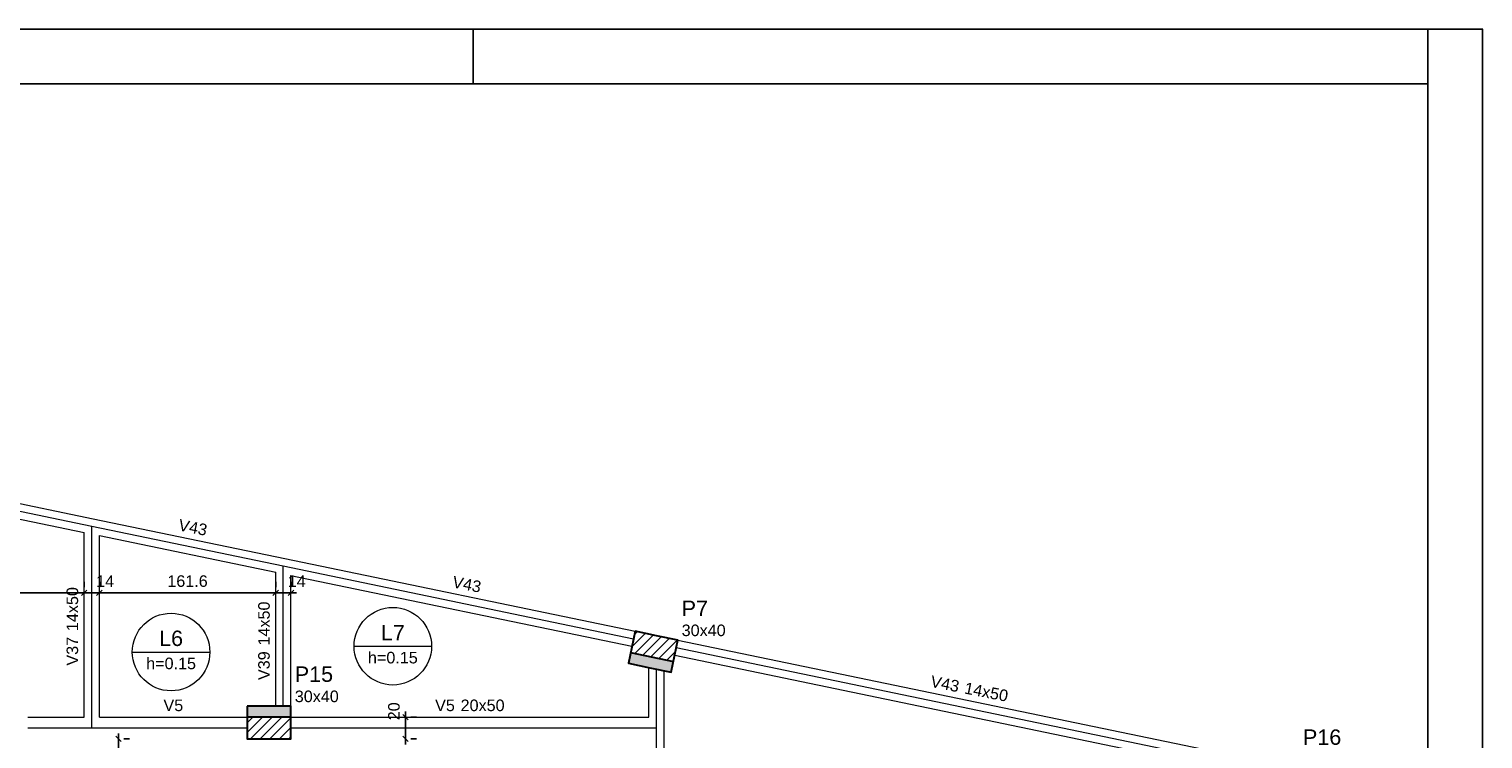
# Model space of a CAD drawing. Header units: millimetres. Extents: x 10 to 1250, y -62 to 528.
# Tile 113 of 193: x 134 to 160, y 180 to 193. Entities that reach past the tile are written whole.
import ezdxf

# ---------------------------------------------------------------- set-up
doc = ezdxf.new("R2010")
doc.units = ezdxf.units.MM
doc.header["$LTSCALE"] = 0.05
for name, color, linetype, lineweight in [('FO-Cotas', 5, 'Continuous', 5), ('FO-Eixos', 5, 'Continuous', 5), ('FO-Hachura pilar que morre', 106, 'Continuous', 5), ('FO-Hachura pilar que passa', 19, 'Continuous', 5), ('FO-Pilares', 4, 'Continuous', 30), ('FO-Textos das lajes', 3, 'Continuous', 20), ('FO-Textos das vigas', 7, 'Continuous', 5), ('FO-Textos dos pilares', 7, 'Continuous', 5), ('FO-Vigas', 7, 'Continuous', 5)]:
    doc.layers.add(name, color=color, linetype=linetype, lineweight=lineweight)
doc.layers.add('FOLHA_PADRÃO', color=7, linetype='Continuous')
doc.styles.add('Arial', font='arial.ttf')
doc.styles.get("Standard").update_dxf_attribs({"font": 'arial.ttf'})
doc.dimstyles.new('UM_50.000000', dxfattribs={"dimtxt": 0.18, "dimasz": 0.1, "dimexe": 0.1, "dimexo": 0.2, "dimgap": 0.1, "dimtad": 1, "dimdec": 1, "dimlfac": 50, "dimzin": 0, "dimdsep": 46, "dimtxsty": 'Standard', "dimblk": 'OBLIQUE', "dimcen": 0.09, "dimdle": 0.1, "dimadec": 1, "dimazin": 2, "dimtfac": 1, "dimtdec": 1, "dimtofl": 0, "dimtmove": 0, "dimatfit": 3, "dimldrblk": 'OBLIQUE', "dimfxl": 1, "dimtolj": 1, "dimarcsym": 1})
pattern_1 = [(45, (51.72355, 266.28175), (-0.08838835, 0.08838835), [])]

# ---------------------------------------------------------------- blocks, each defined once
blk = doc.blocks.new('A1EST. 1500')
at = {"layer": 'FOLHA_PADRÃO', "color": 1, "linetype": 'Continuous'}
for p, q in [((150.008, 59.4), (0, 59.4)), ((131.5, 59.4), (131.5, 58.4)), ((149, 59.4), (149, 58.4)), ((150, 59.4), (150, 0))]:
    blk.add_line(p, q, dxfattribs=at)
at = {"layer": 'FOLHA_PADRÃO', "color": 6, "linetype": 'Continuous'}
blk.add_lwpolyline([(149, 58.4), (149, 1), (1, 1), (1, 58.4), (149, 58.4)], dxfattribs=at)
blk = doc.blocks.new('_Oblique')
at = {"color": 0, "linetype": 'ByBlock', "lineweight": -2}
blk.add_line((-0.5, -0.5), (0.5, 0.5), dxfattribs=at)
blk = doc.blocks.new('*D403')
at = {"layer": 'Defpoints', "color": 0, "transparency": 16777216}
for p in [(130.585, 182.259), (134.685, 182.259), (134.685, 182.259)]:
    blk.add_point(p, dxfattribs=at)
at = {"layer": 'FO-Cotas', "color": 0, "lineweight": -2, "transparency": 16777216}
for p, q in [((130.585, 182.459), (130.585, 182.359)), ((134.685, 182.459), (134.685, 182.359)), ((130.485, 182.259), (134.785, 182.259))]:
    blk.add_line(p, q, dxfattribs=at)
at = {"layer": 'FO-Cotas', "color": 0, "lineweight": -2, "transparency": 16777216, "xscale": 0.1, "yscale": 0.1, "zscale": 0.1, "rotation": 180}
blk.add_blockref('_Oblique', (130.585, 182.259), dxfattribs=at)
at = {"layer": 'FO-Cotas', "color": 0, "lineweight": -2, "transparency": 16777216, "xscale": 0.1, "yscale": 0.1, "zscale": 0.1}
blk.add_blockref('_Oblique', (134.685, 182.259), dxfattribs=at)
at = {"layer": 'FO-Cotas', "transparency": 16777216, "insert": (132.635, 182.471), "char_height": 0.2118, "attachment_point": 5, "rotation": 0.0057, "style": 'Arial'}
blk.add_mtext('\\A1;205', dxfattribs=at)
blk = doc.blocks.new('*D404')
at = {"layer": 'Defpoints', "color": 0, "transparency": 16777216}
for p in [(134.685, 182.259), (134.965, 182.259), (134.965, 182.259)]:
    blk.add_point(p, dxfattribs=at)
at = {"layer": 'FO-Cotas', "color": 0, "lineweight": -2, "transparency": 16777216}
for p, q in [((134.685, 182.459), (134.685, 182.359)), ((134.965, 182.459), (134.965, 182.359)), ((134.585, 182.259), (135.065, 182.259))]:
    blk.add_line(p, q, dxfattribs=at)
at = {"layer": 'FO-Cotas', "color": 0, "lineweight": -2, "transparency": 16777216, "xscale": 0.1, "yscale": 0.1, "zscale": 0.1, "rotation": 180}
blk.add_blockref('_Oblique', (134.685, 182.259), dxfattribs=at)
at = {"layer": 'FO-Cotas', "color": 0, "lineweight": -2, "transparency": 16777216, "xscale": 0.1, "yscale": 0.1, "zscale": 0.1}
blk.add_blockref('_Oblique', (134.965, 182.259), dxfattribs=at)
at = {"layer": 'FO-Cotas', "transparency": 16777216, "insert": (135.071, 182.471), "char_height": 0.2118, "attachment_point": 5, "rotation": 0.0057, "style": 'Arial'}
blk.add_mtext('\\A1;14', dxfattribs=at)
blk = doc.blocks.new('*D326')
at = {"layer": 'Defpoints', "color": 0, "transparency": 16777216}
for p in [(134.965, 182.259), (138.197, 182.259), (138.197, 182.259)]:
    blk.add_point(p, dxfattribs=at)
at = {"layer": 'FO-Cotas', "color": 0, "lineweight": -2, "transparency": 16777216}
for p, q in [((134.965, 182.459), (134.965, 182.359)), ((138.197, 182.459), (138.197, 182.359)), ((134.865, 182.259), (138.297, 182.259))]:
    blk.add_line(p, q, dxfattribs=at)
at = {"layer": 'FO-Cotas', "color": 0, "lineweight": -2, "transparency": 16777216, "xscale": 0.1, "yscale": 0.1, "zscale": 0.1, "rotation": 180}
blk.add_blockref('_Oblique', (134.965, 182.259), dxfattribs=at)
at = {"layer": 'FO-Cotas', "color": 0, "lineweight": -2, "transparency": 16777216, "xscale": 0.1, "yscale": 0.1, "zscale": 0.1}
blk.add_blockref('_Oblique', (138.197, 182.259), dxfattribs=at)
at = {"layer": 'FO-Cotas', "transparency": 16777216, "insert": (136.581, 182.471), "char_height": 0.2118, "attachment_point": 5, "rotation": 0.0057, "style": 'Arial'}
blk.add_mtext('\\A1;161.6', dxfattribs=at)
blk = doc.blocks.new('*D327')
at = {"layer": 'Defpoints', "color": 0, "transparency": 16777216}
for p in [(138.197, 182.259), (138.477, 182.259), (138.477, 182.259)]:
    blk.add_point(p, dxfattribs=at)
at = {"layer": 'FO-Cotas', "color": 0, "lineweight": -2, "transparency": 16777216}
for p, q in [((138.197, 182.459), (138.197, 182.359)), ((138.477, 182.459), (138.477, 182.359)), ((138.097, 182.259), (138.577, 182.259))]:
    blk.add_line(p, q, dxfattribs=at)
at = {"layer": 'FO-Cotas', "color": 0, "lineweight": -2, "transparency": 16777216, "xscale": 0.1, "yscale": 0.1, "zscale": 0.1, "rotation": 180}
blk.add_blockref('_Oblique', (138.197, 182.259), dxfattribs=at)
at = {"layer": 'FO-Cotas', "color": 0, "lineweight": -2, "transparency": 16777216, "xscale": 0.1, "yscale": 0.1, "zscale": 0.1}
blk.add_blockref('_Oblique', (138.477, 182.259), dxfattribs=at)
at = {"layer": 'FO-Cotas', "transparency": 16777216, "insert": (138.583, 182.471), "char_height": 0.2118, "attachment_point": 5, "rotation": 0.0057, "style": 'Arial'}
blk.add_mtext('\\A1;14', dxfattribs=at)
blk = doc.blocks.new('*D361')
at = {"layer": 'Defpoints', "color": 0, "transparency": 16777216}
for p in [(135.316, 179.581), (135.316, 179.581), (135.316, 172.287)]:
    blk.add_point(p, dxfattribs=at)
at = {"layer": 'FO-Cotas', "color": 0, "lineweight": -2, "transparency": 16777216}
for p, q in [((135.316, 172.187), (135.316, 179.681)), ((135.516, 179.581), (135.416, 179.581)), ((135.516, 172.287), (135.416, 172.287))]:
    blk.add_line(p, q, dxfattribs=at)
at = {"layer": 'FO-Cotas', "color": 0, "lineweight": -2, "transparency": 16777216, "xscale": 0.1, "yscale": 0.1, "zscale": 0.1}
for p, rotation in [((135.316, 179.581), 90), ((135.316, 172.287), 270)]:
    blk.add_blockref('_Oblique', p, dxfattribs=dict(at, rotation=rotation))
at = {"layer": 'FO-Cotas', "transparency": 16777216, "insert": (135.105, 175.934), "char_height": 0.2118, "attachment_point": 5, "rotation": 90, "style": 'Arial'}
blk.add_mtext('\\A1;364.7', dxfattribs=at)
blk = doc.blocks.new('*D362')
at = {"layer": 'Defpoints', "color": 0, "transparency": 16777216}
for p in [(140.576, 179.981), (140.576, 179.981), (140.576, 179.581)]:
    blk.add_point(p, dxfattribs=at)
at = {"layer": 'FO-Cotas', "color": 0, "lineweight": -2, "transparency": 16777216}
for p, q in [((140.576, 179.481), (140.576, 180.081)), ((140.776, 179.981), (140.676, 179.981)), ((140.776, 179.581), (140.676, 179.581))]:
    blk.add_line(p, q, dxfattribs=at)
at = {"layer": 'FO-Cotas', "color": 0, "lineweight": -2, "transparency": 16777216, "xscale": 0.1, "yscale": 0.1, "zscale": 0.1}
for p, rotation in [((140.576, 179.981), 90), ((140.576, 179.581), 270)]:
    blk.add_blockref('_Oblique', p, dxfattribs=dict(at, rotation=rotation))
at = {"layer": 'FO-Cotas', "transparency": 16777216, "insert": (140.365, 180.087), "char_height": 0.2118, "attachment_point": 5, "rotation": 90, "style": 'Arial'}
blk.add_mtext('\\A1;20', dxfattribs=at)

msp = doc.modelspace()

# ---------------------------------------------------------------- hatches: boundary and pattern name
at = {"layer": 'FO-Hachura pilar que morre', "linetype": 'Continuous'}
h = msp.add_hatch(color=256, dxfattribs=at)
h.paths.add_polyline_path([(144.7851, 181.5542), (144.7237, 181.2605), (144.6624, 180.9668), (145.0539, 180.885), (145.4455, 180.8032), (145.5068, 181.0969), (145.5681, 181.3906), (145.1766, 181.4724)])
h.paths.add_polyline_path([(144.7851, 181.5542), (144.7442, 181.3584), (144.7033, 181.1626), (145.0948, 181.0808), (145.4864, 180.999), (145.5272, 181.1948), (145.5681, 181.3906), (145.1766, 181.4724)], flags=0)
msp.add_hatch(color=256, dxfattribs=at).paths.add_polyline_path([(138.4764, 180.1814), (137.6766, 180.1814), (137.6766, 179.9814), (138.4764, 179.9814), (138.4764, 180.1814)])
at = {"layer": 'FO-Hachura pilar que passa', "linetype": 'Continuous'}
h = msp.add_hatch(dxfattribs=at)
h.set_pattern_fill('ANSI31', color=256, style=0)
h.set_pattern_definition(pattern_1)
h.paths.add_polyline_path([(144.7851, 181.5542), (144.7442, 181.3584), (144.7033, 181.1626), (145.0948, 181.0808), (145.4864, 180.999), (145.5272, 181.1948), (145.5681, 181.3906), (145.1766, 181.4724)])
h = msp.add_hatch(dxfattribs=at)
h.set_pattern_fill('ANSI31', color=256, style=0)
h.set_pattern_definition(pattern_1)
h.paths.add_polyline_path([(138.4764, 179.9814), (137.6766, 179.9814), (137.6766, 179.5816), (138.4764, 179.5816), (138.4764, 179.9814)])

# ---------------------------------------------------------------- linework, layer by layer
at = {"layer": 'FO-Eixos'}
for p, q in [((130.7046, 184.3332), (134.8246, 183.4782)), ((134.8246, 179.7814), (134.8246, 183.4782)), ((134.8246, 183.4782), (138.3366, 182.7492)), ((138.3366, 180.1814), (138.3366, 182.7492)), ((138.3366, 182.7492), (144.7564, 181.4166)), ((145.5396, 181.254), (156.1446, 179.053)), ((145.1766, 179.7814), (145.1766, 180.8594)), ((133.6566, 179.7814), (134.8246, 179.7814)), ((134.8246, 179.7814), (137.6766, 179.7814)), ((138.4766, 179.7814), (145.1766, 179.7814)), ((145.1766, 172.3374), (145.1766, 179.7814))]:
    msp.add_line(p, q, dxfattribs=at)
at = {"layer": 'FO-Pilares'}
for p, q in [((144.7033, 181.1626), (145.4864, 180.999)), ((138.4766, 179.9814), (137.6766, 179.9814))]:
    msp.add_line(p, q, dxfattribs=at)
for points in [[(144.7851, 181.5542), (144.7237, 181.2605), (144.6624, 180.9668), (145.0539, 180.885), (145.4455, 180.8032), (145.5068, 181.0969), (145.5681, 181.3906), (145.1766, 181.4724), (144.7851, 181.5542)], [(137.6766, 180.1814), (137.6766, 179.5816), (138.4764, 179.5816), (138.4764, 180.1814), (137.6766, 180.1814)]]:
    msp.add_lwpolyline(points, close=True, dxfattribs=at)
at = {"layer": 'FO-Textos das lajes'}
for p, q in [((139.6342, 181.2793), (141.055, 181.2793)), ((135.5692, 181.1732), (136.99, 181.1732))]:
    msp.add_line(p, q, dxfattribs=at)
for centre in [(136.2796, 181.1732), (140.3446, 181.2793)]:
    msp.add_circle(centre, 0.7104, dxfattribs=at)
at = {"layer": 'FO-Vigas'}
for p, q in [((130.7046, 184.4762), (134.853, 183.6152)), ((130.7046, 184.1902), (134.6846, 183.3642)), ((134.8531, 183.6152), (138.3651, 182.8862)), ((134.6846, 179.9814), (134.6846, 183.3642)), ((134.9646, 179.9814), (134.9646, 183.3061)), ((134.9646, 183.3061), (138.1966, 182.6352)), ((138.3651, 182.8862), (144.7849, 181.5536)), ((138.1966, 180.1814), (138.1966, 182.6352)), ((138.4766, 180.1814), (138.4766, 182.5771)), ((138.4766, 182.5771), (144.7277, 181.2795)), ((145.5682, 181.391), (156.1733, 179.19)), ((145.511, 181.1169), (156.116, 178.9159)), ((145.0366, 179.9814), (145.0366, 180.8887)), ((145.3166, 179.7814), (145.3166, 180.8302)), ((133.6566, 179.9814), (134.6846, 179.9814)), ((134.9646, 179.9814), (137.6766, 179.9814)), ((138.4764, 179.9814), (145.0366, 179.9814)), ((145.3166, 172.3374), (145.3166, 179.7814))]:
    msp.add_line(p, q, dxfattribs=at)

# ---------------------------------------------------------------- block references
msp.add_blockref('A1EST. 1500', (10.3174, 133.1843))

# ---------------------------------------------------------------- texts
at = {"layer": 'FO-Textos das lajes', "attachment_point": 8, "line_spacing_factor": 0.798, "style": 'Arial'}
for s, insert, char_height in [('L7', (140.3446, 181.3852), 0.2824), ('L6', (136.2796, 181.2791), 0.2824), ('h=0.15', (140.3446, 180.9616), 0.2118), ('h=0.15', (136.2796, 180.8555), 0.2118)]:
    msp.add_mtext(s, dxfattribs=dict(at, insert=insert, char_height=char_height))
at = {"layer": 'FO-Textos das vigas', "linetype": 'Continuous', "char_height": 0.2118, "line_spacing_factor": 0.798, "style": 'Arial'}
for s, insert, attachment_point, rotation in [('V43', (136.659, 183.3485), 8, 349), ('V43', (141.6806, 182.3062), 8, 349), ('14x50', (134.5787, 181.5565), 7, 90), ('14x50', (138.0907, 181.292), 7, 90), ('V37', (134.5787, 181.4506), 9, 90), ('V39', (138.0907, 181.1861), 9, 90), ('V43', (150.7029, 180.4335), 9, 349), ('14x50', (150.8066, 180.412), 7, 349)]:
    msp.add_mtext(s, dxfattribs=dict(at, insert=insert, attachment_point=attachment_point, rotation=rotation))
for s, insert, attachment_point in [('V5', (136.3206, 180.0873), 8), ('V5', (141.4809, 180.0873), 9), ('20x50', (141.5868, 180.0873), 7)]:
    msp.add_mtext(s, dxfattribs=dict(at, insert=insert, attachment_point=attachment_point))
at = {"layer": 'FO-Textos dos pilares', "linetype": 'Continuous', "attachment_point": 7, "line_spacing_factor": 0.798, "style": 'Arial'}
for s, insert, char_height in [('P7', (145.6387, 181.8318), 0.2824), ('30x40', (145.6387, 181.4612), 0.2118), ('P15', (138.5472, 180.6226), 0.2824), ('30x40', (138.5472, 180.252), 0.2118), ('P16', (157.0272, 179.4686), 0.2824)]:
    msp.add_mtext(s, dxfattribs=dict(at, insert=insert, char_height=char_height))

# ---------------------------------------------------------------- dimensions: what is measured, and where the dimension line sits
at = {"layer": 'FO-Cotas'}
for base, p1, p2, picture, middle in [((134.6846, 182.2594), (130.5846, 182.2594), (134.6846, 182.2594), '*D403', (132.6346, 182.4712)), ((134.9646, 182.2594), (134.6846, 182.2594), (134.9646, 182.2594), '*D404', (135.0705, 182.4712)), ((138.1966, 182.2594), (134.9646, 182.2594), (138.1966, 182.2594), '*D326', (136.5806, 182.4712)), ((138.4766, 182.2594), (138.1966, 182.2594), (138.4766, 182.2594), '*D327', (138.5825, 182.4712))]:
    dim = msp.add_linear_dim(base=base, p1=p1, p2=p2, dimstyle='UM_50.000000', override={"dimtxt": 0.2118, "dimasz": 0.1, "dimexe": 0.1, "dimexo": 0.2, "dimtad": 1, "dimtih": 0, "dimtoh": 0, "dimdec": 1, "dimlfac": 50, "dimzin": 8, "dimtxsty": 'Arial', "dimblk": 'Oblique', "dimblk1": 'Oblique', "dimblk2": 'Oblique', "dimsah": 1, "dimdle": 0.1, "dimse1": 0, "dimse2": 0, "dimclrt": 256, "dimadec": 1, "dimazin": 3, "dimtmove": 2, "dimldrblk": 'Oblique'}, dxfattribs=at)
    dim.commit()
    dim.dimension.update_dxf_attribs({"geometry": picture, "text_midpoint": middle, "dimtype": 160, "text_rotation": 0.00573})
for base, p1, p2, picture, middle in [((140.5764, 179.9814), (140.5764, 179.5814), (140.5764, 179.9814), '*D362', (140.3646, 180.0873)), ((135.3164, 179.5814), (135.3164, 172.2874), (135.3164, 179.5814), '*D361', (135.1046, 175.9344))]:
    dim = msp.add_linear_dim(base=base, p1=p1, p2=p2, angle=90, dimstyle='UM_50.000000', override={"dimtxt": 0.2118, "dimasz": 0.1, "dimexe": 0.1, "dimexo": 0.2, "dimtad": 1, "dimtih": 0, "dimtoh": 0, "dimdec": 1, "dimlfac": 50, "dimzin": 8, "dimtxsty": 'Arial', "dimblk": 'Oblique', "dimblk1": 'Oblique', "dimblk2": 'Oblique', "dimsah": 1, "dimdle": 0.1, "dimse1": 0, "dimse2": 0, "dimclrt": 256, "dimadec": 1, "dimazin": 3, "dimtmove": 2, "dimldrblk": 'Oblique'}, dxfattribs=at)
    dim.commit()
    dim.dimension.update_dxf_attribs({"geometry": picture, "text_midpoint": middle, "dimtype": 160, "text_rotation": 90})

doc.saveas('drawing.dxf')
